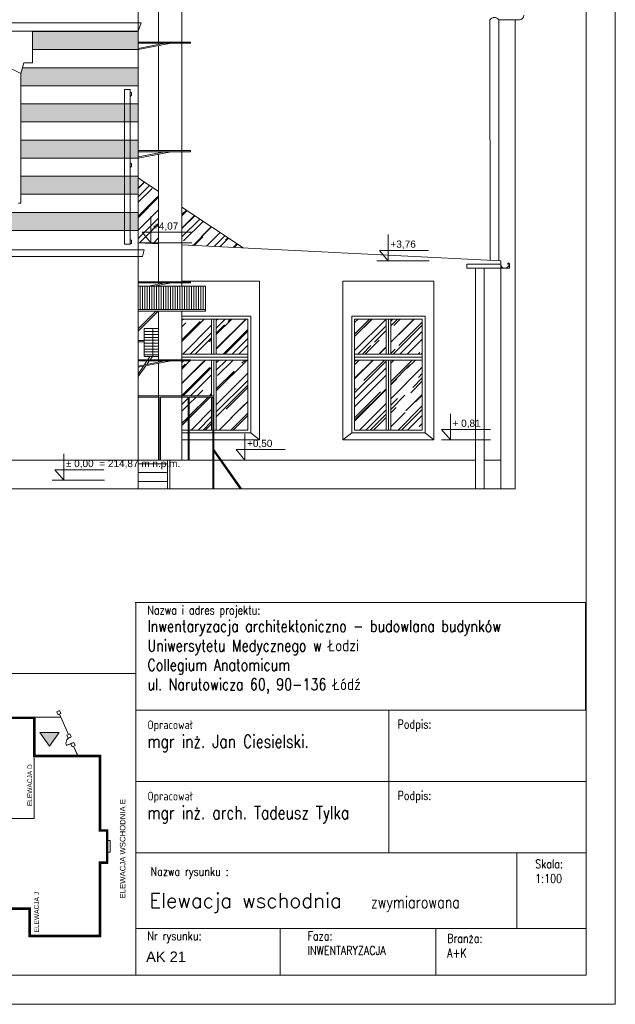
# Model space of a CAD drawing. Header units: millimetres. Extents: x -5254 to 173417, y -28809 to -6400.
# Tile 181 of 256: x 131904 to 132926, y -20677 to -18990. Entities that reach past the tile are written whole.
import ezdxf

# ---------------------------------------------------------------- set-up
doc = ezdxf.new("R2010")
doc.units = ezdxf.units.MM
for name, color, linetype, lineweight in [('m_tabela', 7, 'Continuous', 15), ('me_cienkie', 7, 'Continuous', 9), ('me_tabela', 7, 'Continuous', 20), ('me_tekst', 7, 'Continuous', 13), ('mre_cegła', 7, 'Continuous', 5), ('mre_cienka', 7, 'Continuous', 15), ('mre_cienkie', 7, 'Continuous', 9), ('mre_drewno', 7, 'Continuous', 9), ('mre_koty', 7, 'Continuous', 13), ('mre_szyby', 7, 'Continuous', 13), ('mre_tabela', 7, 'Continuous', 20), ('mre_wentylacja', 7, 'Continuous', 9), ('mre_ściany', 7, 'Continuous', 20)]:
    doc.layers.add(name, color=color, linetype=linetype, lineweight=lineweight)
doc.styles.add('opis', font='simplex.shx', dxfattribs={"width": 0.8})
doc.styles.add('PIOTR', font='arial.ttf', dxfattribs={"height": 10})
doc.styles.get("Standard").update_dxf_attribs({"font": 'arial.ttf'})
doc.styles.add('TABELKA', font='arial.ttf')

# ---------------------------------------------------------------- blocks, each defined once
blk = doc.blocks.new('KOTA')
at = {"color": 0}
for p, q in [((0, 0), (0, 50)), ((-16.6, 20), (76.8, 20)), ((-16.6, 20), (0, 0))]:
    blk.add_line(p, q, dxfattribs=at)
at = {"color": 0, "style": 'TABELKA', "flags": 4}
blk.add_attdef('POZIOM', (1.4, 25), '', height=13.7, rotation=360, dxfattribs=at)

msp = doc.modelspace()

# ---------------------------------------------------------------- hatches: boundary and pattern name
at = {"layer": 'me_cienkie', "ltscale": 2}
msp.add_hatch(color=256, dxfattribs=at).paths.add_polyline_path([(131938.78, -20210.97), (131955.24, -20234.79), (131971.71, -20210.97)])
at = {"layer": 'mre_cegła'}
h = msp.add_hatch(dxfattribs=at)
h.set_pattern_fill('AR-BRSTD', color=256, scale=0.11)
h.set_pattern_definition([(0, (103653.629, -20518.6184), (0, 7.451598), []), (90, (103653.629, -20518.618), (-11.176, 7.451598), [7.451598, -7.451598])])
h.paths.add_polyline_path([(129381.52, -19009.82), (129199.99, -19009.82), (129199.99, -19040.82), (129381.52, -19040.82)])
h.paths.add_polyline_path([(129401.45, -19081.73), (129398.79, -19071.82), (129199.99, -19071.82), (129199.99, -19102.82), (129401.45, -19102.82)])
h.paths.add_polyline_path([(129401.45, -19133.82), (129199.99, -19133.82), (129199.99, -19164.82), (129401.45, -19164.82)])
h.paths.add_polyline_path([(129401.45, -19195.82), (129199.99, -19195.82), (129199.99, -19226.82), (129401.45, -19226.82)])
h.paths.add_polyline_path([(129401.45, -19257.82), (129199.99, -19257.82), (129199.99, -19288.82), (129401.45, -19288.82)])
h.paths.add_polyline_path([(130143.45, -19257.82), (129947.72, -19257.82), (129947.72, -19288.82), (130143.45, -19288.82)])
h.paths.add_polyline_path([(130143.45, -19195.82), (129947.72, -19195.82), (129947.72, -19226.82), (130143.45, -19226.82)])
h.paths.add_polyline_path([(130143.45, -19133.82), (129947.72, -19133.82), (129947.72, -19164.82), (130143.45, -19164.82)])
h.paths.add_polyline_path([(130143.45, -19081.73), (130140.79, -19071.82), (129950.37, -19071.82), (129947.72, -19081.73), (129947.72, -19102.82), (130143.45, -19102.82)])
h.paths.add_polyline_path([(130123.52, -19009.82), (129967.64, -19009.82), (129967.64, -19040.82), (130123.52, -19040.82)])
h.paths.add_polyline_path([(132107.49, -19009.82), (131926.14, -19009.82), (131926.14, -19040.82), (132107.49, -19040.82)])
h.paths.add_polyline_path([(132107.49, -19071.82), (131908.87, -19071.82), (131906.22, -19081.73), (131906.22, -19102.82), (132107.49, -19102.82)])
h.paths.add_polyline_path([(132107.49, -19133.82), (131906.22, -19133.82), (131906.22, -19164.82), (132107.49, -19164.82)])
h.paths.add_polyline_path([(132107.49, -19195.82), (131906.22, -19195.82), (131906.22, -19226.82), (132107.49, -19226.82)])
h.paths.add_polyline_path([(132107.49, -19257.82), (131906.22, -19257.82), (131906.22, -19288.82), (132107.49, -19288.82)])
h.paths.add_polyline_path([(132107.49, -19319.82), (130923.49, -19319.82), (130923.49, -19350.82), (132107.49, -19350.82)])
h.paths.add_polyline_path([(131731.95, -19257.82), (131534.22, -19257.82), (131534.22, -19288.82), (131731.95, -19288.82)])
h.paths.add_polyline_path([(131731.95, -19195.82), (131534.22, -19195.82), (131534.22, -19226.82), (131731.95, -19226.82)])
h.paths.add_polyline_path([(131731.95, -19133.82), (131534.22, -19133.82), (131534.22, -19164.82), (131731.95, -19164.82)])
h.paths.add_polyline_path([(131731.95, -19081.73), (131729.29, -19071.82), (131536.87, -19071.82), (131534.22, -19081.73), (131534.22, -19102.82), (131731.95, -19102.82)])
h.paths.add_polyline_path([(131712.02, -19009.82), (131554.14, -19009.82), (131554.14, -19040.82), (131712.02, -19040.82)])
h.paths.add_polyline_path([(131340.02, -19009.82), (131184.14, -19009.82), (131184.14, -19040.82), (131340.02, -19040.82)])
h.paths.add_polyline_path([(131359.95, -19081.73), (131357.29, -19071.82), (131166.87, -19071.82), (131164.22, -19081.73), (131164.22, -19102.82), (131359.95, -19102.82)])
h.paths.add_polyline_path([(131359.95, -19133.82), (131164.22, -19133.82), (131164.22, -19164.82), (131359.95, -19164.82)])
h.paths.add_polyline_path([(131359.95, -19195.82), (131164.22, -19195.82), (131164.22, -19226.82), (131359.95, -19226.82)])
h.paths.add_polyline_path([(131359.95, -19257.82), (131164.22, -19257.82), (131164.22, -19288.82), (131359.95, -19288.82)])
h.paths.add_polyline_path([(130989.95, -19257.82), (130923.49, -19257.82), (130923.49, -19288.82), (130989.95, -19288.82)])
h.paths.add_polyline_path([(130989.95, -19195.82), (130923.49, -19195.82), (130923.49, -19226.82), (130989.95, -19226.82)])
h.paths.add_polyline_path([(130989.95, -19133.82), (130923.49, -19133.82), (130923.49, -19164.82), (130989.95, -19164.82)])
h.paths.add_polyline_path([(130989.95, -19081.73), (130987.29, -19071.82), (130923.49, -19071.82), (130923.49, -19102.82), (130989.95, -19102.82)])
h.paths.add_polyline_path([(130970.02, -19009.82), (130923.49, -19009.82), (130923.49, -19040.82), (130970.02, -19040.82)])
h.paths.add_polyline_path([(130908.49, -19009.82), (130903.49, -19009.82), (130903.49, -19040.82), (130908.49, -19040.82)])
h.paths.add_polyline_path([(130908.49, -19071.82), (130903.49, -19071.82), (130903.49, -19102.82), (130908.49, -19102.82)])
h.paths.add_polyline_path([(130908.49, -19133.82), (130903.49, -19133.82), (130903.49, -19164.82), (130908.49, -19164.82)])
h.paths.add_polyline_path([(130908.49, -19195.82), (130903.49, -19195.82), (130903.49, -19226.82), (130908.49, -19226.82)])
h.paths.add_polyline_path([(130908.49, -19257.82), (130903.49, -19257.82), (130903.49, -19288.82), (130908.49, -19288.82)])
h.paths.add_polyline_path([(130908.49, -19319.82), (130903.49, -19319.82), (130903.49, -19350.82), (130908.49, -19350.82)])
h.paths.add_polyline_path([(130361.99, -19257.82), (130317.72, -19257.82), (130317.72, -19288.82), (130361.99, -19288.82)])
h.paths.add_polyline_path([(130381.99, -19257.82), (130376.99, -19257.82), (130376.99, -19288.82), (130381.99, -19288.82)])
at = {"layer": 'mre_szyby'}
h = msp.add_hatch(dxfattribs=at)
h.set_pattern_fill('AR-RROOF', color=256, angle=45)
h.set_pattern_definition([(45, (103653.63, -20518.618), (21.552615, 57.47364), [381, -50.8, 127, -25.4]), (45, (103668.536, -20485.75), (-41.847994, 5.92697), [76.2, -8.382, 152.4, -19.05]), (45, (103647.343, -20494.372), (81.36112, 105.428207), [203.2, -35.56, 101.6, -25.4])])
h.paths.add_polyline_path([(132532.78, -19502.77), (132478.78, -19502.77), (132478.78, -19562.77), (132532.78, -19562.77)])
h.paths.add_polyline_path([(132594.78, -19502.77), (132540.78, -19502.77), (132540.78, -19562.77), (132594.78, -19562.77)])
h.paths.add_polyline_path([(132532.78, -19572.77), (132478.78, -19572.77), (132478.78, -19692.77), (132532.78, -19692.77)])
h.paths.add_polyline_path([(132594.78, -19572.77), (132540.78, -19572.77), (132540.78, -19692.77), (132594.78, -19692.77)])
h.paths.add_polyline_path([(132233.49, -19502.77), (132182.49, -19502.77), (132182.49, -19562.77), (132233.49, -19562.77)])
h.paths.add_polyline_path([(132295.49, -19502.77), (132241.49, -19502.77), (132241.49, -19562.77), (132295.49, -19562.77)])
h.paths.add_polyline_path([(132295.49, -19572.77), (132241.49, -19572.77), (132241.49, -19692.77), (132295.49, -19692.77)])
h.paths.add_polyline_path([(132233.49, -19572.77), (132197.17, -19572.77), (132197.17, -19574.41), (132182.49, -19574.41), (132182.49, -19634.26), (132233.49, -19634.26)])
h.paths.add_polyline_path([(132233.49, -19636.26), (132195.18, -19636.26), (132195.18, -19692.77), (132233.49, -19692.77)])
h.paths.add_polyline_path([(132193.18, -19636.26), (132182.49, -19636.26), (132182.49, -19692.77), (132193.18, -19692.77)])
h.paths.add_polyline_path([(132142.49, -19284.11), (132107.49, -19260.78), (132107.49, -19371.81), (132142.49, -19373.55)])
h.paths.add_polyline_path([(132182.49, -19310.78), (132182.49, -19375.55), (132287.49, -19380.78)])

# ---------------------------------------------------------------- linework, layer by layer
at = {"layer": 'm_tabela'}
for p, q in [((132102.54, -19988.53), (132874.96, -19988.53)), ((132103.53, -20626.96), (132103.53, -20173.06)), ((132537.46, -20173.06), (132537.46, -20295.27)), ((132537.46, -20295.27), (132537.46, -20417.49)), ((132757.21, -20417.49), (132757.21, -20547.16)), ((132875.96, -20417.49), (132875.96, -20539.7)), ((132103.53, -20547.16), (132875.96, -20547.16)), ((132350.81, -20547.16), (132350.81, -20626.96)), ((132617.8, -20547.16), (132617.8, -20626.96)), ((132875.96, -20626.96), (132103.53, -20626.96))]:
    msp.add_line(p, q, dxfattribs=at)
at = {"layer": 'm_tabela', "color": 0}
for p, q in [((132103.53, -19988.53), (132103.53, -20173.06)), ((132874.96, -20173.06), (132874.96, -19988.53)), ((132537.46, -20295.27), (132537.46, -20173.06)), ((132537.46, -20173.06), (132537.46, -20295.27)), ((132103.53, -20295.27), (132875.96, -20295.27)), ((132103.53, -20295.27), (132537.46, -20295.27)), ((132537.46, -20295.27), (132103.53, -20295.27)), ((132103.53, -20295.27), (132537.46, -20295.27)), ((132537.46, -20417.49), (132537.46, -20295.27)), ((132537.46, -20295.27), (132537.46, -20417.49)), ((132103.53, -20417.49), (132875.96, -20417.49)), ((132103.53, -20417.49), (132537.46, -20417.49)), ((132537.46, -20417.49), (132103.53, -20417.49)), ((132103.53, -20417.49), (132537.46, -20417.49)), ((132874.96, -20547.16), (132103.53, -20547.16)), ((132350.81, -20547.16), (132350.81, -20626.96)), ((132350.81, -20547.16), (132617.8, -20547.16)), ((132350.81, -20626.96), (132350.81, -20547.16)), ((132617.8, -20547.16), (132617.8, -20626.96)), ((132617.8, -20547.16), (132874.96, -20547.16)), ((132617.8, -20626.96), (132617.8, -20547.16)), ((132350.81, -20626.96), (132103.53, -20626.96)), ((132617.8, -20626.96), (132350.81, -20626.96)), ((132874.96, -20626.96), (132617.8, -20626.96))]:
    msp.add_line(p, q, dxfattribs=at)
at = {"layer": 'm_tabela'}
for points in [[(132875.96, -20173.06), (132103.53, -20173.06)], [(132875.96, -20295.27), (132103.53, -20295.27)]]:
    msp.add_lwpolyline(points, dxfattribs=at)
at = {"layer": 'me_cienkie', "ltscale": 2}
for p, q in [((131987.66, -20214.72), (131972.24, -20179.75)), ((131988.05, -20214.55), (131972.63, -20179.58)), ((131930.55, -20184.78), (131974.46, -20184.78)), ((131994.06, -20228.9), (131984.36, -20233.18)), ((131994.23, -20229.29), (131984.53, -20233.57)), ((132003.87, -20251.5), (131996.38, -20234.51)), ((132004.33, -20251.5), (131996.77, -20234.34)), ((132055.51, -20396.06), (132059.21, -20396.06)), ((132059.21, -20416.2), (132059.21, -20396.06)), ((132055.51, -20416.2), (132059.21, -20416.2))]:
    msp.add_line(p, q, dxfattribs=at)
at = {"layer": 'me_cienkie'}
for p, q in [((131929.17, -20358.79), (131929.17, -20254.83)), ((131783.33, -20358.79), (131929.17, -20358.79))]:
    msp.add_line(p, q, dxfattribs=at)
at = {"layer": 'me_cienkie', "ltscale": 2}
for points in [[(131969.9, -20180.74), (131974.94, -20178.52), (131972.72, -20173.47), (131967.68, -20175.7)], [(131987.56, -20220.79), (131992.6, -20218.57), (131990.38, -20213.53), (131985.33, -20215.75)], [(131994.06, -20235.53), (131999.1, -20233.31), (131996.88, -20228.27), (131991.83, -20230.49)]]:
    msp.add_lwpolyline(points, close=True, dxfattribs=at)
at = {"layer": 'me_cienkie', "color": 0, "ltscale": 2, "const_width": 2.65}
msp.add_lwpolyline([(131783.33, -20186.9), (131928.43, -20186.9), (131928.43, -20252.34), (132041.2, -20252.34), (132041.2, -20379.95), (132053.39, -20379.95), (132053.39, -20433.53), (132041.09, -20433.53), (132041.09, -20559.12), (131922.07, -20559.12), (131922.07, -20512.28), (131744.7, -20512.28)], dxfattribs=at)
at = {"layer": 'me_cienkie', "ltscale": 2}
for points in [[(131781.21, -20184.78), (131930.55, -20184.78), (131930.55, -20250.22), (132043.32, -20250.22), (132043.32, -20377.83), (132055.51, -20377.83), (132055.51, -20435.65), (132043.21, -20435.65), (132043.21, -20561.24), (131919.95, -20561.24), (131919.95, -20514.4), (131746.82, -20514.4)], [(131971.71, -20210.97), (131938.78, -20210.97), (131955.24, -20234.79), (131971.71, -20210.97)]]:
    msp.add_lwpolyline(points, dxfattribs=at)
msp.add_arc((131993.74, -20229.27), 10.16, 110.80755, 204.98452, dxfattribs=at)
at = {"layer": 'me_tabela'}
msp.add_line((132103.53, -20109.74), (131325.53, -20109.74), dxfattribs=at)
at = {"layer": 'mre_cegła'}
for p, q in [((132107.49, -19009.82), (131926.14, -19009.82)), ((132107.49, -19040.82), (131926.14, -19040.82)), ((132107.49, -19071.82), (131908.87, -19071.82)), ((132107.49, -19102.82), (131906.22, -19102.82)), ((132107.49, -19133.82), (131906.22, -19133.82)), ((132107.49, -19164.82), (131906.22, -19164.82)), ((132107.49, -19195.82), (131906.22, -19195.82)), ((132107.49, -19226.82), (131906.22, -19226.82)), ((132107.49, -19257.82), (131906.22, -19257.82)), ((132107.49, -19288.82), (131906.22, -19288.82)), ((132107.49, -19319.82), (130923.49, -19319.82)), ((132107.49, -19350.82), (130923.49, -19350.82))]:
    msp.add_line(p, q, dxfattribs=at)
at = {"layer": 'mre_cienka'}
for p, q in [((132710.95, -18989.52), (132710.99, -19401.89)), ((132725.95, -18989.52), (132725.95, -19402.63)), ((132761.49, -18989.52), (132725.95, -18989.52))]:
    msp.add_line(p, q, dxfattribs=at)
for points in [[(132182.49, -19446.05), (132182.49, -18003.94)], [(132142.49, -19027.91), (132142.49, -18833.71)], [(132182.49, -19027.91), (132107.49, -19027.91)], [(132182.49, -19029.91), (132107.49, -19029.91)], [(132164.08, -19029.91), (132107.49, -19040.82)], [(132153.42, -19029.93), (132107.49, -19038.78)], [(132142.49, -19032.04), (132142.49, -19029.91)], [(132142.49, -19213.91), (132142.49, -19034.07)], [(132182.49, -19027.91), (132197.17, -19027.91)], [(132182.49, -19029.91), (132197.17, -19029.91)], [(132197.17, -19029.91), (132197.17, -19027.91)], [(132083.95, -19109.06), (132093.95, -19109.06), (132093.95, -19374.36), (132083.95, -19374.36), (132083.95, -19109.06)], [(132093.95, -19114.06), (132095.95, -19114.06), (132095.95, -19119.06), (132093.95, -19121.06)], [(132182.49, -19213.91), (132107.49, -19213.91)], [(132182.49, -19215.91), (132107.49, -19215.91)], [(132164.08, -19215.91), (132107.49, -19226.82)], [(132153.42, -19215.93), (132107.49, -19224.78)], [(132142.49, -19218.04), (132142.49, -19215.91)], [(132182.49, -19213.91), (132197.17, -19213.91)], [(132182.49, -19215.91), (132197.17, -19215.91)], [(132197.17, -19215.91), (132197.17, -19213.91)], [(132093.95, -19235.88), (132095.95, -19235.88), (132095.95, -19240.88), (132093.95, -19242.88)], [(132142.49, -19438.53), (132142.49, -19220.07)], [(132093.95, -19367.36), (132095.95, -19367.36), (132095.95, -19372.36), (132093.95, -19374.36)], [(132670.99, -19415.64), (132670.99, -19408.64), (132729.49, -19408.64)], [(132700.99, -19415.64), (132670.99, -19415.64)], [(132685.99, -19415.64), (132685.99, -19793.81)], [(132700.99, -19415.64), (132700.99, -19793.81)], [(132700.99, -19415.64), (132729.49, -19415.64)], [(132729.49, -19415.64), (132744.49, -19415.64), (132744.49, -19407.64)], [(132182.49, -19438.53), (132107.49, -19438.53)], [(132182.49, -19438.53), (132197.17, -19438.53)], [(132197.17, -19440.53), (132197.17, -19438.53)], [(132182.49, -19440.53), (132107.49, -19440.53)], [(132153.42, -19440.55), (132124.88, -19446.05)], [(132164.08, -19440.53), (132135.45, -19446.05)], [(132142.49, -19442.65), (132142.49, -19440.53)], [(132142.49, -19446.05), (132142.49, -19444.69)], [(132182.49, -19440.53), (132197.17, -19440.53)], [(132142.49, -19572.41), (132142.49, -19489.05)], [(132182.49, -19744.26), (132182.49, -19489.05)], [(132182.49, -19572.41), (132107.49, -19572.41)], [(132182.49, -19572.41), (132197.17, -19572.41)], [(132197.17, -19574.41), (132197.17, -19572.41)], [(132182.49, -19574.41), (132107.49, -19574.41)], [(132164.08, -19574.41), (132107.49, -19585.31)], [(132153.42, -19574.43), (132107.49, -19583.28)], [(132142.49, -19576.53), (132142.49, -19574.41)], [(132142.49, -19744.26), (132142.49, -19578.57)], [(132182.49, -19574.41), (132197.17, -19574.41)]]:
    msp.add_lwpolyline(points, dxfattribs=at)
at = {"layer": 'mre_cienka', "ltscale": 2}
msp.add_lwpolyline([(132743.06, -19406.43), (132740.74, -19408.75)], dxfattribs=at)
at = {"layer": 'mre_cienka'}
for centre, radius, start, end in [((132761.49, -18982.02), 7.5, 270, 0), ((132718.45, -18994.76), 9.15, 34.91105, 145.08895)]:
    msp.add_arc(centre, radius, start, end, dxfattribs=at)
at = {"layer": 'mre_cienka', "ltscale": 2}
msp.add_arc((132736.46, -19408.67), 6.97, 180, 18.76762, dxfattribs=at)
at = {"layer": 'mre_cienkie'}
for p, q in [((132315.49, -19437.77), (132182.49, -19437.77)), ((132315.49, -19709.77), (132315.49, -19437.77)), ((132614.78, -19437.77), (132458.78, -19437.77)), ((132458.78, -19709.77), (132458.78, -19437.77)), ((132614.78, -19709.77), (132614.78, -19437.77)), ((132315.49, -19709.77), (132300.49, -19697.77)), ((132458.78, -19709.77), (132473.78, -19697.77)), ((132614.78, -19709.77), (132599.78, -19697.77)), ((132628.05, -19709.77), (132712.06, -19709.77))]:
    msp.add_line(p, q, dxfattribs=at)
for points in [[(130923.49, -18995.05), (132107.49, -18995.05)], [(132107.49, -19009.05), (132112.49, -18995.05), (132107.49, -18995.05)], [(130923.49, -19009.05), (132107.49, -19009.05)], [(131926.14, -19063.35), (131926.14, -19009.05)], [(131906.22, -19081.73), (131911.14, -19063.35)], [(131906.22, -19081.73), (131911.14, -19063.35)], [(131911.14, -19063.35), (131926.14, -19063.35)], [(131906.22, -19299.05), (131906.22, -19081.73)], [(132107.49, -19260.78), (132142.49, -19284.11)], [(131902.08, -19304.05), (131906.22, -19304.05)], [(131906.22, -19304.05), (131906.22, -19299.05)], [(132182.49, -19310.78), (132287.49, -19380.78)], [(130923.49, -19383.81), (132089.83, -19383.76)], [(132089.83, -19383.76), (132117.49, -19383.85)], [(132109.42, -19371.81), (132199.35, -19371.81)], [(132115.09, -19395.58), (132117.49, -19383.85)], [(130923.49, -19395.48), (132089.83, -19395.48)], [(132089.83, -19395.48), (132115.09, -19395.58)], [(132516.83, -19402.81), (132606.76, -19402.81)], [(132222.76, -19486.05), (132222.76, -19446.05), (132107.49, -19446.05)], [(132110.76, -19486.05), (132110.76, -19446.05)], [(132114.76, -19486.05), (132114.76, -19446.05)], [(132118.76, -19486.05), (132118.76, -19446.05)], [(132122.76, -19486.05), (132122.76, -19446.05)], [(132126.76, -19486.05), (132126.76, -19446.05)], [(132130.76, -19486.05), (132130.76, -19446.05)], [(132134.76, -19486.05), (132134.76, -19446.05)], [(132138.76, -19486.05), (132138.76, -19446.05)], [(132142.76, -19486.05), (132142.76, -19446.05)], [(132146.76, -19486.05), (132146.76, -19446.05)], [(132150.76, -19486.05), (132150.76, -19446.05)], [(132154.76, -19486.05), (132154.76, -19446.05)], [(132158.76, -19486.05), (132158.76, -19446.05)], [(132162.76, -19486.05), (132162.76, -19446.05)], [(132166.76, -19486.05), (132166.76, -19446.05)], [(132170.76, -19486.05), (132170.76, -19446.05)], [(132174.76, -19486.05), (132174.76, -19446.05)], [(132178.76, -19486.05), (132178.76, -19446.05)], [(132182.76, -19486.05), (132182.76, -19446.05)], [(132186.76, -19486.05), (132186.76, -19446.05)], [(132190.76, -19486.05), (132190.76, -19446.05)], [(132194.76, -19486.05), (132194.76, -19446.05)], [(132198.76, -19486.05), (132198.76, -19446.05)], [(132202.76, -19486.05), (132202.76, -19446.05)], [(132206.76, -19486.05), (132206.76, -19446.05)], [(132210.76, -19486.05), (132210.76, -19446.05)], [(132214.76, -19486.05), (132214.76, -19446.05)], [(132218.76, -19486.05), (132218.76, -19446.05)], [(132222.76, -19486.05), (132222.76, -19446.05)], [(132107.49, -19486.05), (132222.76, -19486.05)], [(132107.49, -19489.05), (132222.76, -19489.05)], [(132107.49, -19519.05), (132137.49, -19489.05)], [(132107.49, -19523.29), (132141.73, -19489.05)], [(132222.76, -19489.05), (132222.76, -19486.05)], [(132107.49, -19539.56), (132117.49, -19539.56)], [(132107.49, -19541.56), (132117.49, -19541.56)], [(132123.9, -19572.41), (132127.49, -19567.02)], [(132127.92, -19572.41), (132131.73, -19567.02)], [(132107.49, -19601.27), (132120.57, -19582.8)], [(132107.49, -19597.02), (132116.45, -19583.59)], [(132118, -19581.25), (132122.57, -19574.41)], [(132122.24, -19580.44), (132126.5, -19574.41)], [(132237.49, -19634.26), (132107.49, -19634.26)], [(132143.53, -19636.26), (132107.49, -19636.26)], [(132143.53, -19636.26), (132143.53, -19744.26)], [(132193.18, -19636.26), (132145.53, -19636.26)], [(132145.53, -19636.26), (132145.53, -19744.26)], [(132193.18, -19636.26), (132193.18, -19744.26)], [(132235.49, -19636.26), (132195.18, -19636.26)], [(132195.18, -19636.26), (132195.18, -19744.26)], [(132235.49, -19793.81), (132235.49, -19636.26)], [(132237.49, -19744.26), (132237.49, -19634.26)], [(132182.49, -19709.77), (132193.18, -19709.77)], [(132195.18, -19709.77), (132235.49, -19709.77)], [(132237.49, -19709.77), (132315.49, -19709.77)], [(132458.78, -19709.77), (132614.78, -19709.77)], [(132237.49, -19726.29), (132283.96, -19792.45)], [(132237.49, -19729.23), (132282.49, -19793.81)], [(130923.49, -19744.26), (132235.49, -19744.26)], [(132107.49, -19744.26), (132235.49, -19744.26)], [(132107.49, -19750.81), (132157.49, -19750.81)], [(132157.49, -19793.81), (132157.49, -19744.26)], [(132161.49, -19793.81), (132161.49, -19744.26)], [(132235.49, -19793.81), (132235.47, -19744.26)], [(132237.47, -19793.53), (132237.49, -19744.26)], [(132237.49, -19744.26), (132247.96, -19744.26)], [(132237.49, -19744.26), (132237.49, -19748.81)], [(132237.49, -19793.81), (132237.49, -19748.81)], [(132250.11, -19744.26), (132685.99, -19744.26)], [(132270.79, -19744.26), (132360.72, -19744.26)], [(132700.99, -19744.26), (132729.49, -19744.26)], [(132107.49, -19765.81), (132157.49, -19765.81)], [(131960.01, -19778.81), (132049.94, -19778.81)], [(132107.49, -19780.81), (132157.49, -19780.81)], [(132282.49, -19793.81), (132284.07, -19793.81), (132283.96, -19792.45)]]:
    msp.add_lwpolyline(points, dxfattribs=at)
msp.add_arc((131819.08, -19245.13), 185.18, 61.93087, 118.06913, dxfattribs=at)
at = {"layer": 'mre_drewno'}
for p, q in [((132300.49, -19497.77), (132182.49, -19497.77)), ((132295.49, -19502.77), (132182.49, -19502.77)), ((132233.49, -19502.77), (132233.49, -19562.77)), ((132237.49, -19502.77), (132237.49, -19562.77)), ((132241.49, -19502.77), (132241.49, -19562.77)), ((132295.49, -19692.77), (132295.49, -19502.77)), ((132300.49, -19697.77), (132300.49, -19497.77)), ((132599.78, -19497.77), (132473.78, -19497.77)), ((132473.78, -19497.77), (132473.78, -19697.77)), ((132594.78, -19502.77), (132478.78, -19502.77)), ((132478.78, -19502.77), (132478.78, -19692.77)), ((132532.78, -19502.77), (132532.78, -19562.77)), ((132536.78, -19502.77), (132536.78, -19562.77)), ((132540.78, -19502.77), (132540.78, -19562.77)), ((132594.78, -19692.77), (132594.78, -19502.77)), ((132599.78, -19697.77), (132599.78, -19497.77)), ((132295.49, -19562.77), (132182.49, -19562.77)), ((132295.49, -19567.77), (132182.49, -19567.77)), ((132295.49, -19572.77), (132197.17, -19572.77)), ((132233.49, -19572.77), (132233.49, -19634.26)), ((132237.49, -19572.77), (132237.49, -19634.26)), ((132241.49, -19572.77), (132241.49, -19692.77)), ((132594.78, -19562.77), (132478.78, -19562.77)), ((132594.78, -19567.77), (132478.78, -19567.77)), ((132594.78, -19572.77), (132478.78, -19572.77)), ((132532.78, -19572.77), (132532.78, -19692.77)), ((132536.78, -19572.77), (132536.78, -19692.77)), ((132540.78, -19572.77), (132540.78, -19692.77)), ((132233.49, -19636.26), (132233.49, -19692.77)), ((132182.49, -19692.77), (132235.49, -19692.77)), ((132182.49, -19697.77), (132235.49, -19697.77)), ((132237.49, -19692.77), (132295.49, -19692.77)), ((132237.49, -19697.77), (132300.49, -19697.77)), ((132473.78, -19697.77), (132599.78, -19697.77)), ((132478.78, -19692.77), (132594.78, -19692.77))]:
    msp.add_line(p, q, dxfattribs=at)
at = {"layer": 'mre_tabela'}
for points in [[(128926.44, -17706.96), (132925.96, -17706.96), (132925.96, -20676.96), (128926.44, -20676.96)], [(128976.44, -17756.96), (132875.96, -17756.96), (132875.96, -20626.96), (128976.44, -20626.96)]]:
    msp.add_lwpolyline(points, close=True, dxfattribs=at)
at = {"layer": 'mre_wentylacja'}
for points in [[(132117.49, -19519.02), (132117.49, -19567.02)], [(132117.49, -19519.02), (132142.49, -19519.02)], [(132132.49, -19519.02), (132132.49, -19567.02)], [(132132.49, -19519.02), (132142.49, -19519.02)], [(132117.49, -19524.02), (132142.49, -19524.02)], [(132117.49, -19529.02), (132142.49, -19529.02)], [(132117.49, -19534.02), (132142.49, -19534.02)], [(132117.49, -19539.02), (132142.49, -19539.02)], [(132132.49, -19529.02), (132142.49, -19529.02)], [(132117.49, -19544.02), (132142.49, -19544.02)], [(132117.49, -19549.02), (132142.49, -19549.02)], [(132117.49, -19554.02), (132142.49, -19554.02)], [(132117.49, -19559.02), (132142.49, -19559.02)], [(132117.49, -19564.02), (132142.49, -19564.02)], [(132117.49, -19567.02), (132142.49, -19567.02)]]:
    msp.add_lwpolyline(points, dxfattribs=at)
at = {"layer": 'mre_ściany'}
msp.add_line((132753.99, -18989.52), (132753.99, -19793.81), dxfattribs=at)
for points in [[(132107.49, -19793.81), (132107.49, -17887.11)], [(132142.49, -19373.55), (132107.49, -19371.81)], [(132729.49, -19402.81), (132182.49, -19375.55)], [(132729.49, -19793.81), (132729.49, -19402.81)], [(129199.99, -19793.81), (132107.49, -19793.81)], [(132107.49, -19793.81), (132237.49, -19793.81)], [(132107.49, -19793.81), (132729.49, -19793.81)], [(132729.49, -19793.81), (132753.99, -19793.81)]]:
    msp.add_lwpolyline(points, dxfattribs=at)

# ---------------------------------------------------------------- block references
at = {"layer": 'mre_koty'}
ref = msp.add_blockref('KOTA', (132129.09, -19371.81), dxfattribs=dict(at, xscale=0.8999999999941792, yscale=0.8999999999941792, zscale=0.6))
ref.add_attrib('POZIOM', '+4,07', (132132.83, -19349.31), dxfattribs={"layer": '0', "height": 12.303, "style": 'TABELKA', "flags": 4})
ref = msp.add_blockref('KOTA', (132536.5, -19402.81), dxfattribs=dict(at, xscale=0.8999999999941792, yscale=0.8999999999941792, zscale=0.6))
ref.add_attrib('POZIOM', '+3,76', (132540.24, -19380.31), dxfattribs={"layer": '0', "height": 12.303, "style": 'TABELKA', "flags": 4})
ref = msp.add_blockref('KOTA', (132642.96, -19709.77), dxfattribs=dict(at, xscale=0.8999999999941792, yscale=0.8999999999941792, zscale=0.6))
ref.add_attrib('POZIOM', '+ 0,81', (132646.69, -19687.27), dxfattribs={"layer": '0', "height": 12.303, "style": 'TABELKA', "flags": 4})
ref = msp.add_blockref('KOTA', (132290.46, -19744.26), dxfattribs=dict(at, xscale=0.8999999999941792, yscale=0.8999999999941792, zscale=0.6))
ref.add_attrib('POZIOM', '+0,50', (132294.19, -19721.76), dxfattribs={"layer": '0', "height": 12.303, "style": 'TABELKA', "flags": 4})
ref = msp.add_blockref('KOTA', (131979.68, -19778.81), dxfattribs=dict(at, xscale=0.8999999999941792, yscale=0.8999999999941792, zscale=0.6))
ref.add_attrib('POZIOM', '%%p 0,00  = 214,87 m n.p.m.', (131983.42, -19756.31), dxfattribs={"layer": '0', "height": 12.3031, "style": 'TABELKA', "flags": 4})

# ---------------------------------------------------------------- texts
at = {"layer": 'm_tabela', "style": 'opis'}
msp.add_text('Elewacja wschodnia', height=24.9375, dxfattribs=at).set_placement((132126.35, -20511.68))
at = {"layer": 'm_tabela'}
msp.add_text('AK 21', height=17.955, dxfattribs=at).set_placement((132121.05, -20604.44))
at = {"layer": 'm_tabela', "attachment_point": 1, "style": 'opis'}
for s, insert, char_height, width in [('{\\H0.6x;Nazwa i adres projektu:} \\P{\\H0.8x;Inwentaryzacja architektoniczno - budowlana budynków Uniwersytetu Medycznego w Łodzi\\PCollegium Anatomicum\\Pul. Narutowicza 60, 90-136 Łódź}', (132123.28, -19993.9), 24.9375, 678.5042), ('{\\H0.6x;Opracował}\\P{\\H0.88x;mgr inż. Jan Ciesielski. }', (132123.28, -20190.4), 24.9375, 453.0661), ('{\\H0.6x;Podpis:}', (132552.38, -20189.41), 24.9375, 87.2122), ('{\\H0.6x;Opracował}\\P{\\H0.88x;mgr inż. arch. Tadeusz Tylka}', (132123.28, -20312.62), 24.9375, 453.0661), ('{\\H0.6x;Podpis:}', (132552.38, -20311.63), 24.9375, 87.2122), ('{\\H0.6x;Skala:\\P1:100}', (132788.49, -20428.94), 24.9375, 87.2122), ('{\\H0.6x;Nazwa rysunku :}', (132128.69, -20441.93), 24.9375, 762.1539), ('{\\H0.6x;zwymiarowana}', (132506.79, -20492.06), 33.25, 87.2122), ('{\\H0.6x;Nr rysunku:}', (132123.28, -20552.15), 24.9375, 235.5993), ('{\\H0.6x;Faza:\\PINWENTARYZACJA} ', (132398.17, -20552.36), 24.9375, 230.0786), ('{\\H0.6x;Branża:\\PA+K} ', (132637.55, -20556.57), 24.9375, 235.5993)]:
    msp.add_mtext(s, dxfattribs=dict(at, insert=insert, char_height=char_height, width=width))
at = {"layer": 'me_tekst', "attachment_point": 5, "rotation": 90, "style": 'PIOTR'}
for s, width, insert, char_height in [('ELEWACJA D', 152.608, (131921.52, -20301.42), 8.033), ('ELEWACJA WSCHODNIA E', 219.3422, (132080.88, -20410.31), 9.5), ('ELEWACJA J', 152.608, (131933.13, -20519.09), 8.033)]:
    msp.add_mtext_dynamic_manual_height_columns(s, width=width, gutter_width=15.46, heights=[82.14], dxfattribs=dict(at, insert=insert, char_height=char_height))

doc.saveas('drawing.dxf')
